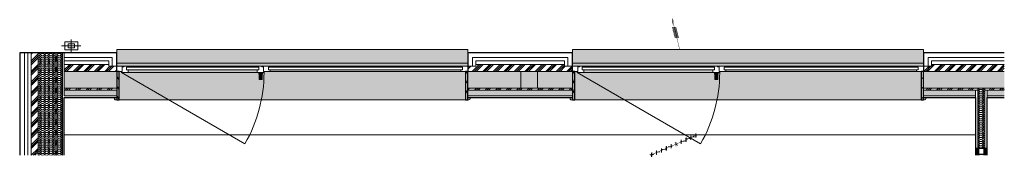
# Model space of a CAD drawing. Header units: millimetres. Extents: x -12058 to 27822, y -31696 to 12129.
# Tile 11 of 11: x 8009 to 16429, y 10968 to 12129. Entities that reach past the tile are written whole.
import ezdxf

# ---------------------------------------------------------------- set-up
doc = ezdxf.new("R2010")
doc.units = ezdxf.units.MM
doc.linetypes.add('A-pointilles', pattern=[0.53, 0, -0.53])
for name, color, linetype, lineweight in [('A-DETL-GENF', 92, 'Continuous', 13), ('A-FLOR', 192, 'Continuous', 13), ('A-GENM', 13, 'Continuous', 13), ('A-GLAZ', 151, 'Continuous', 13), ('A-GLAZ-CURT', 52, 'Continuous', 13), ('A-GLAZ-CWMG', 51, 'Continuous', 13), ('A-WALL', 113, 'Continuous', 13), ('A-WALL-PATT', 111, 'Continuous', 13), ('C-TOPO-MAJR', 7, 'A-pointilles', 100), ('I-WALL', 2, 'Continuous', 13), ('S-BEAM', 12, 'Continuous', 13)]:
    doc.layers.add(name, color=color, linetype=linetype, lineweight=lineweight)
pattern_1 = [(45, (6061.836, 13755.445), (-44.90128, 44.90128), []), (45, (6077.71, 13755.445), (0, 89.80256), []), (45, (6045.96, 13755.445), (0, 89.80256), [])]
pattern_2 = [(315, (8008.804, 5854.962), (71.12009, -35.55969), [6.286, -44.003]), (315, (8039.92, 5841.627), (71.12009, -35.55969), [6.286, -44.003]), (315, (8008.804, 5837.181), (71.12009, -35.55969), [6.286, -44.003]), (315, (8039.92, 5823.847), (71.12009, -35.55969), [6.286, -44.003]), (341.565, (8013.25, 5850.517), (142.240166, -35.560256), [14.056, -98.394]), (341.565, (8026.584, 5846.072), (142.240166, -35.560256), [14.056, -98.394]), (341.565, (8013.249, 5832.736), (142.240166, -35.560256), [14.056, -98.394]), (341.565, (8026.584, 5828.292), (142.240166, -35.560256), [14.056, -98.394]), (45, (8039.92, 5850.517), (-71.12009, -35.55969), [6.286, -44.003]), (45, (8008.804, 5837.181), (-71.12009, -35.55969), [6.286, -44.003]), (45, (8039.92, 5832.736), (-71.12009, -35.55969), [6.286, -44.003]), (45, (8008.804, 5819.402), (-71.12009, -35.55969), [6.286, -44.003]), (18.435, (8026.584, 5846.072), (-142.240166, -35.560256), [14.056, -98.394]), (18.435, (8013.249, 5841.626), (-142.240166, -35.560256), [14.056, -98.394]), (18.435, (8026.584, 5828.292), (-142.240166, -35.560256), [14.056, -98.394]), (18.435, (8013.249, 5823.847), (-142.240166, -35.560256), [14.056, -98.394])]
pattern_3 = [(225, (21556.399, 11843.976), (-35.559693, -71.120093), [6.286, -44.003]), (225, (21543.064, 11812.86), (-35.559693, -71.120093), [6.286, -44.003]), (225, (21538.62, 11843.976), (-35.559693, -71.120093), [6.286, -44.003]), (225, (21525.284, 11812.86), (-35.559693, -71.120093), [6.286, -44.003]), (251.565, (21551.954, 11839.531), (-35.560256, -142.240166), [14.056, -98.394]), (251.565, (21547.51, 11826.195), (-35.560256, -142.240166), [14.056, -98.394]), (251.565, (21534.174, 11839.531), (-35.560256, -142.240166), [14.056, -98.394]), (251.565, (21529.729, 11826.195), (-35.560256, -142.240166), [14.056, -98.394]), (315, (21551.955, 11812.86), (-35.559693, 71.120093), [6.286, -44.003]), (315, (21538.62, 11843.976), (-35.559693, 71.120093), [6.286, -44.003]), (315, (21534.174, 11812.86), (-35.559693, 71.120093), [6.286, -44.003]), (315, (21520.84, 11843.976), (-35.559693, 71.120093), [6.286, -44.003]), (288.435, (21547.51, 11826.195), (-35.560256, 142.240166), [14.056, -98.394]), (288.435, (21543.064, 11839.531), (-35.560256, 142.240166), [14.056, -98.394]), (288.435, (21529.729, 11826.195), (-35.560256, 142.240166), [14.056, -98.394]), (288.435, (21525.285, 11839.531), (-35.560256, 142.240166), [14.056, -98.394])]
pattern_4 = [(108.435, (6083.494, 13755.445), (-83.300234, 166.599464), [31.61, -231.808]), (139.399, (6073.498, 13785.433), (-499.801999, 416.497509), [15.36, -752.629]), (136.848, (6145.1362, 13795.429), (-1249.5079147, 1166.1916937), [36.538, -1790.374]), (109.983, (6118.48, 13820.419), (-249.898974, 666.400463), [19.5, -955.502]), (90, (6111.82, 13755.445), (-83.3, 83.3), [16.66, -66.64]), (118.443, (6111.8162, 13772.105), (583.101252, -1082.8993552), [45.473, -2228.174]), (84.289, (6090.158, 13812.089), (-83.305658, -749.6993335), [16.743, -820.412]), (129.806, (6091.824, 13828.749), (333.203093, -416.496739), [13.012, -637.582])]

# ---------------------------------------------------------------- blocks, each defined once
blk = doc.blocks.new('Family - IfcBeam - POTEAU-252556-00_RDC_50e Copie 1 - Repère 2')
at = {"layer": 'S-BEAM', "color": 250, "lineweight": 18}
for p, q in [((31312.1, 49435.7), (31221.4, 49435.7)), ((31221.4, 49435.7), (31221.4, 49381.3)), ((31366.4, 49435.7), (31312.1, 49435.7)), ((31366.4, 49345), (31366.4, 49435.7)), ((31221.4, 49381.3), (31221.4, 49290.7)), ((31366.4, 49290.7), (31366.4, 49345)), ((31221.4, 49290.7), (31275.8, 49290.7)), ((31275.8, 49290.7), (31366.4, 49290.7))]:
    blk.add_line(p, q, dxfattribs=at)
blk = doc.blocks.new('GROUPE SCOLAIRE ST JULIEN - PRO - Ind A_importrevit_ifc-4-00_RDC_50e Copie 1 - Repère 2')
at = {"layer": 'S-BEAM', "color": 250, "lineweight": 18, "rotation": 0.0001649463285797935}
blk.add_blockref('Family - IfcBeam - POTEAU-252556-00_RDC_50e Copie 1 - Repère 2', (-31579, -37749.8), dxfattribs=at)
blk = doc.blocks.new('Panneau système - Vitré-8417761-00_RDC_50e Copie 1 - Repère 2')
at = {"layer": 'A-GLAZ-CURT', "color": 30}
for p, q in [((878.3, 20), (868, 20)), ((878.3, -20), (878.3, 20)), ((868, -20), (878.3, -20))]:
    blk.add_line(p, q, dxfattribs=at)
blk = doc.blocks.new('Meneau rectangulaire - 50 x 50mm-8077855-00_RDC_50e Copie 1 - Repère 2')
at = {"layer": 'A-GLAZ-CWMG', "color": 20, "lineweight": 25}
for p, q in [((-50, 25), (0, 25)), ((-50, -25), (-50, 25)), ((0, 25), (0, -25)), ((0, -25), (-50, -25))]:
    blk.add_line(p, q, dxfattribs=at)
blk = doc.blocks.new('Meneau rectangulaire - 50 x 50mm-8417760-00_RDC_50e Copie 1 - Repère 2')
at = {"layer": 'A-GLAZ-CWMG'}
h = blk.add_hatch(color=30, dxfattribs=at)
h.paths.add_polyline_path([(3606.6, 10967.6), (3606.6, 10978), (3601.6, 10978), (3601.6, 10967.6)])
h.paths.add_polyline_path([(3561.6, 10967.6), (3561.6, 10978), (3556.6, 10978), (3556.6, 10967.6)])
at = {"layer": 'A-GLAZ-CWMG', "color": 30}
for p, q in [((3556.6, 10978), (3556.6, 10967.6)), ((3606.6, 10978), (3606.6, 10967.6))]:
    blk.add_line(p, q, dxfattribs=at)
blk = doc.blocks.new('Menuiserie Alu - 1V _ 1fixe - 300x180cm - Bavettes Alu-8180667-00_RDC_50e Copie 1 - Repère 2')
at = {"layer": 'A-GLAZ'}
h = blk.add_hatch(color=30, dxfattribs=at)
h.paths.add_polyline_path([(-1481, 210.5), (-1481, -32.5), (241.5, -32.5), (241.5, -23.5), (254.1, -23.5), (254.1, -7.5), (257.5, -7.5), (257.5, 35.5), (282.6, 35.5), (282.6, -7.5), (285.9, -7.5), (285.9, -23.5), (1461, -23.5), (1461, -32.5), (1481, -32.5), (1481, 210.5), (-1093.1, 210.5)])
h.paths.add_polyline_path([(-1500, 210.5), (-1510, 210.5), (-1512.6, 210.2), (-1515, 209.2), (-1517.1, 207.6), (-1518.7, 205.5), (-1519.7, 203.1), (-1520, 200.5), (-1520, 190.5), (-1500, 190.5), (-1500, 210.4)])
h.paths.add_polyline_path([(1500, 210.5), (1500, 190.5), (1520, 190.5), (1520, 200.5), (1519.7, 203.1), (1518.7, 205.5), (1517.1, 207.6), (1515, 209.2), (1512.6, 210.2), (1510, 210.5)])
for points in [[(257.7, 35.5), (257.4, 35.5), (257.5, -7.5), (282.5, -7.5), (282.6, 35.5), (282, 35.4), (281.4, 34.4), (280.9, 33), (280.6, 31.5), (279.4, 22), (277.8, 12.6), (276.7, 7.9), (275.4, 3.4), (272.9, -1.7), (269.9, -4), (266.8, -1.4), (264.6, 3.5), (263.3, 8), (261.3, 17.3), (260, 26.7), (259, 33.6), (258, 35.4)], [(280.7, 35.5), (258, 35.4), (258.6, 34.4), (259.2, 32.6), (259.4, 31.5), (280.6, 31.5), (281, 33.6), (282, 35.4), (282.3, 35.5)], [(280.6, 31.5), (259.4, 31.5), (260.6, 22), (262.2, 12.6), (263.6, 7), (264.6, 3.4), (266.9, -1.5), (269.9, -4), (273.2, -1.4), (275.4, 3.5), (276.7, 8), (278.7, 17.3), (280, 26.7)], [(-1455, -77.5), (-1500, -77.5), (-1500, -99.7), (1500, -99.7), (1500, -77.5), (-1441, -77.5)], [(143.3, -32.5), (-1441, -32.5), (-1441, -44.5), (188.5, -44.5), (188.5, -32.5)], [(-1367.9, -68.5), (-1441, -68.5), (-1441, -77.5), (188.5, -77.5), (188.5, -68.5), (-1093.1, -68.5)], [(270, -7.5), (254.1, -7.5), (254.1, -23.5), (270, -23.5), (270, -21.6)], [(270, -7.5), (270, -23.5), (285.9, -23.5), (285.9, -7.5), (272.6, -7.5)], [(1105.1, -23.5), (299.5, -23.5), (299.5, -44.5), (1403, -44.5), (1403, -23.5), (1379.8, -23.5)], [(555.5, -68.5), (299.5, -68.5), (299.5, -77.5), (1403, -77.5), (1403, -68.5), (1105.1, -68.5)], [(1500, -99.7), (-1500, -99.7), (-1500, -101.9), (1500, -101.9), (1500, -100.3)]]:
    blk.add_hatch(color=30, dxfattribs=at).paths.add_polyline_path(points)
at = {"layer": 'A-DETL-GENF', "color": 30}
blk.add_line((1461, -23.5), (404.9, 586.3), dxfattribs=at)
blk.add_arc((1461, -23.5), 1219.5, 150, 180, dxfattribs=at)
at = {"layer": 'A-GLAZ', "color": 30}
for p, q in [((-1520, 200.5), (-1520, 190.5)), ((-1500, 210.5), (-1510, 210.5)), ((1481, 210.5), (-1481, 210.5)), ((1510, 210.5), (1500, 210.5)), ((1520, 190.5), (1520, 200.5)), ((257.4, 35.5), (257.4, -7.5)), ((257.4, 35.5), (257.7, 35.5)), ((282.3, 35.5), (257.7, 35.5)), ((282.3, 35.5), (282.6, 35.5)), ((282.6, -7.5), (282.6, 35.5)), ((-1500, -77.5), (-1500, -76.5)), ((-1441, -77.5), (-1500, -77.5)), ((-1481, -32.5), (-1441, -32.5)), ((-1455, -68.5), (-1455, -44.5)), ((-1455, -44.5), (202.5, -44.5)), ((-1455, -44.5), (-1455, -68.5)), ((-1441, -44.5), (-1455, -44.5)), ((202.5, -68.5), (-1455, -68.5)), ((-1455, -68.5), (-1441, -68.5)), ((-1441, -32.5), (188.5, -32.5)), ((-1441, -32.5), (-1441, -44.5)), ((-1441, -68.5), (-1441, -77.5)), ((188.5, -77.5), (-1441, -77.5)), ((188.5, -32.5), (247.5, -32.5)), ((188.5, -44.5), (188.5, -32.5)), ((202.5, -44.5), (188.5, -44.5)), ((188.5, -68.5), (202.5, -68.5)), ((188.5, -77.5), (188.5, -68.5)), ((261.5, -77.5), (188.5, -77.5)), ((202.5, -44.5), (202.5, -68.5)), ((202.5, -68.5), (202.5, -44.5)), ((241.5, -23.5), (299.5, -23.5)), ((241.5, -32.5), (241.5, -23.5)), ((247.5, -32.5), (241.5, -32.5)), ((247.5, -32.5), (247.5, -72.5)), ((247.5, -72.5), (247.5, -32.5)), ((247.5, -72.5), (261.5, -72.5)), ((261.5, -72.5), (247.5, -72.5)), ((254, -7.5), (254, -23.5)), ((261.5, -72.5), (261.5, -77.5)), ((261.5, -77.5), (261.5, -72.5)), ((299.5, -77.5), (261.5, -77.5)), ((285.5, -68.5), (285.5, -44.5)), ((285.5, -44.5), (1417, -44.5)), ((285.5, -44.5), (285.5, -68.5)), ((299.5, -44.5), (285.5, -44.5)), ((1417, -68.5), (285.5, -68.5)), ((285.5, -68.5), (299.5, -68.5)), ((286, -23.5), (286, -7.5)), ((299.5, -23.5), (1403, -23.5)), ((299.5, -23.5), (299.5, -44.5)), ((299.5, -68.5), (299.5, -77.5)), ((1403, -77.5), (299.5, -77.5)), ((1403, -23.5), (1461, -23.5)), ((1403, -44.5), (1403, -23.5)), ((1417, -44.5), (1403, -44.5)), ((1403, -68.5), (1417, -68.5)), ((1403, -77.5), (1403, -68.5)), ((1441, -77.5), (1403, -77.5)), ((1417, -44.5), (1417, -68.5)), ((1417, -68.5), (1417, -44.5)), ((1441, -72.5), (1455, -72.5)), ((1441, -77.5), (1441, -72.5)), ((1441, -72.5), (1441, -77.5)), ((1455, -72.5), (1441, -72.5)), ((1500, -77.5), (1441, -77.5)), ((1455, -32.5), (1481, -32.5)), ((1455, -72.5), (1455, -32.5)), ((1455, -32.5), (1455, -72.5)), ((1461, -32.5), (1455, -32.5)), ((1461, -23.5), (1461, -32.5)), ((1500, -76.5), (1500, -77.5)), ((-1500, -101.9), (1500, -101.9))]:
    blk.add_line(p, q, dxfattribs=at)
at = {"layer": 'A-GLAZ', "color": 30, "flags": 128}
for points in [[(254.1, -7.5), (254.5, -7.5), (255.3, -7.5), (256.6, -7.5), (258.2, -7.5), (260.2, -7.5), (262.4, -7.5), (264.8, -7.5), (267.4, -7.5), (270, -7.5)], [(270, -7.5), (272.6, -7.5), (275.2, -7.5), (277.6, -7.5), (279.8, -7.5), (281.8, -7.5), (283.4, -7.5), (284.7, -7.5), (285.5, -7.5), (285.9, -7.5)]]:
    blk.add_lwpolyline(points, dxfattribs=at)
at = {"layer": 'A-GLAZ', "color": 30}
for centre, start, end in [((-1510, 200.5), 90, 180), ((1510, 200.5), 360, 90)]:
    blk.add_arc(centre, 10, start, end, dxfattribs=at)
for points, knots in [([(257.7, 35.5), (257.8, 35.5), (257.9, 35.4), (258.1, 35.2), (258.3, 35), (258.4, 34.8), (258.5, 34.7), (258.5, 34.5), (258.6, 34.4), (258.7, 34.2), (258.8, 34), (258.9, 33.8), (259, 33.6), (259, 33.3), (259.1, 33), (259.3, 32.4), (259.4, 31.8), (259.4, 31.5)], [0, 0, 0, 0, 0.166667, 0.25, 0.333333, 0.375, 0.416667, 0.458333, 0.5, 0.541667, 0.583333, 0.625, 0.666667, 0.708333, 0.75, 0.833333, 1, 1, 1, 1]), ([(259.4, 31.5), (259.7, 28.3), (260.2, 24.4), (260.9, 19.7), (261.3, 17.3), (261.7, 15.4), (262, 13.8), (262.2, 12.7), (262.4, 11.5), (262.8, 9.9), (263.2, 8), (263.6, 6), (264.1, 4.7), (264.4, 4), (264.6, 3.5), (264.9, 3), (265.2, 2.2), (265.7, 1.2), (266.4, -0.1), (267.3, -1.7), (268.3, -3.1), (269.1, -3.7), (269.6, -3.9), (269.9, -4), (270.3, -3.9), (270.7, -3.7), (271.6, -3.1), (272.6, -1.7), (273.5, -0.1), (274.2, 1.1), (274.7, 2.1), (275.1, 2.9), (275.4, 3.4), (275.6, 4), (275.9, 4.7), (276.3, 6), (276.8, 7.9), (277.2, 9.9), (277.5, 11.3), (277.7, 12), (277.8, 12.6), (277.9, 13.2), (278.1, 14), (278.3, 15.4), (278.7, 17.3), (279.1, 19.7), (279.5, 22.8), (280.1, 26.7), (280.4, 29.9), (280.6, 31.5)], [0, 0, 0, 0, 0.125, 0.15625, 0.1875, 0.21875, 0.234375, 0.25, 0.265625, 0.28125, 0.3125, 0.34375, 0.359375, 0.367188, 0.375, 0.382812, 0.390625, 0.40625, 0.421875, 0.4375, 0.46875, 0.484375, 0.492188, 0.5, 0.507812, 0.515625, 0.53125, 0.5625, 0.578125, 0.59375, 0.609375, 0.617188, 0.625, 0.632812, 0.640625, 0.65625, 0.6875, 0.71875, 0.734375, 0.742188, 0.75, 0.757812, 0.765625, 0.78125, 0.8125, 0.84375, 0.875, 0.9375, 1, 1, 1, 1]), ([(280.6, 31.5), (280.6, 31.8), (280.7, 32.4), (280.9, 33), (281, 33.3), (281, 33.6), (281.1, 33.8), (281.2, 34), (281.3, 34.2), (281.4, 34.4), (281.5, 34.5), (281.6, 34.8), (281.7, 35), (281.9, 35.2), (282.1, 35.4), (282.2, 35.5), (282.3, 35.5)], [0, 0, 0, 0, 0.166667, 0.25, 0.291667, 0.333333, 0.375, 0.416667, 0.458333, 0.5, 0.541667, 0.583333, 0.666667, 0.75, 0.833333, 1, 1, 1, 1])]:
    blk.add_open_spline(points, degree=3, knots=knots, dxfattribs=at)
blk = doc.blocks.new('Descente EP avec décalage haut _hôte mur_ - Descente Rectangle 70x110mm-8024579-00_RDC_50e Copie 1 - Repère 2')
at = {"layer": 'A-DETL-GENF', "color": 30}
for p, q in [((70, 216.5), (70, 286.5)), ((70, 286.5), (180, 286.5)), ((97.5, 234), (97.5, 269)), ((97.5, 269), (152.5, 269)), ((125, 304), (125, 199)), ((152.5, 269), (152.5, 234)), ((180, 286.5), (180, 216.5)), ((42.5, 251.5), (207.5, 251.5)), ((180, 216.5), (70, 216.5)), ((152.5, 234), (97.5, 234))]:
    blk.add_line(p, q, dxfattribs=at)
at = {"layer": 'A-GENM', "color": 30}
for p, q in [((180, 286.5), (70, 286.5)), ((70, 286.5), (70, 216.5)), ((180, 216.5), (180, 286.5)), ((70, 216.5), (180, 216.5))]:
    blk.add_line(p, q, dxfattribs=at)
blk = doc.blocks.new('Bavette Aluminium - Bavelle Aluminium-7958654-00_RDC_50e Copie 1 - Repère 2')
at = {"layer": 'A-GLAZ'}
blk.add_hatch(color=30, dxfattribs=at).paths.add_polyline_path([(280.7, -24.4), (-1500, -24.4), (-1500, -142), (1500, -142), (1500, -24.4), (555.5, -24.4)])
at = {"layer": 'A-GLAZ', "color": 30}
for p, q in [((-1500, -142), (-1500, -113)), ((1500, -142), (-1500, -142)), ((1500, -113), (1500, -142))]:
    blk.add_line(p, q, dxfattribs=at)

msp = doc.modelspace()

# ---------------------------------------------------------------- hatches: boundary and pattern name
at = {"layer": 'A-WALL'}
h = msp.add_hatch(color=30, dxfattribs=at)
h.paths.add_polyline_path([(11841.3, 11730), (11841.3, 11731), (11839.8, 11731), (11839.8, 11730)])
h.paths.add_polyline_path([(8838.3, 11730), (8839.8, 11730), (8839.8, 11731), (8838.3, 11731)])
h = msp.add_hatch(color=30, dxfattribs=at)
h.paths.add_polyline_path([(15737.9, 11730), (15737.9, 11731), (15736.4, 11731), (15736.4, 11730)])
h.paths.add_polyline_path([(12734.9, 11730), (12736.4, 11730), (12736.4, 11731), (12734.9, 11731)])
at = {"layer": 'A-WALL-PATT'}
h = msp.add_hatch(dxfattribs=at)
h.set_pattern_fill('FP_18', color=30, style=0, pattern_type=2)
h.set_pattern_definition(pattern_1)
h.paths.add_polyline_path([(8166.8, 10967.6), (8166.8, 11844), (8106.8, 11844), (8106.8, 10967.6), (8161.6, 10967.6)])
h = msp.add_hatch(dxfattribs=at)
h.set_pattern_fill('FP_19', color=30, angle=45, style=0, pattern_type=2)
h.set_pattern_definition(pattern_2)
h.paths.add_polyline_path([(8179.5, 10967.6), (8311.8, 10967.6), (8311.8, 11844), (8166.8, 11844), (8166.8, 10967.6)])
h = msp.add_hatch(dxfattribs=at)
h.set_pattern_fill('FP_18', color=30, style=0, pattern_type=2)
h.set_pattern_definition(pattern_1)
h.paths.add_polyline_path([(8325.5, 10967.6), (8326.8, 10967.6), (8326.8, 11844), (8311.8, 11844), (8311.8, 10967.6)])
h = msp.add_hatch(dxfattribs=at)
h.set_pattern_fill('FP_19', color=30, angle=45, style=0, pattern_type=2)
h.set_pattern_definition(pattern_2)
h.paths.add_polyline_path([(8326.8, 10967.6), (8374.8, 10967.6), (8374.8, 11844), (8326.8, 11844), (8326.8, 11257.9)])
h = msp.add_hatch(dxfattribs=at)
h.set_pattern_fill('FP_18', color=30, style=0, pattern_type=2)
h.set_pattern_definition(pattern_1)
h.paths.add_polyline_path([(12736.4, 11686), (12736.4, 11730), (12734.9, 11730), (12734.9, 11731), (12667.4, 11731), (12667.4, 11746), (11908.8, 11746), (11908.8, 11731), (11841.3, 11731), (11841.3, 11730), (11839.8, 11730), (11839.8, 11686), (12581.8, 11686)])
h.paths.add_polyline_path([(8839.8, 11686), (8839.8, 11730), (8838.3, 11730), (8838.3, 11731), (8770.8, 11731), (8770.8, 11746), (8389.8, 11746), (8389.8, 11686), (8735, 11686)])
h.paths.add_polyline_path([(16428.7, 11686), (16428.7, 11746), (15805.4, 11746), (15805.4, 11731), (15737.9, 11731), (15737.9, 11730), (15736.4, 11730), (15736.4, 11686), (15879.1, 11686)])
h = msp.add_hatch(dxfattribs=at)
h.set_pattern_fill('FP_20', color=30, angle=-315, style=0, pattern_type=2)
h.set_pattern_definition(pattern_3)
h.paths.add_polyline_path([(16201.4, 11541), (16428.7, 11541), (16428.7, 11686), (15736.4, 11686), (15736.4, 11541), (16153.9, 11541)])
h.paths.add_polyline_path([(12581.8, 11541), (12736.4, 11541), (12736.4, 11686), (11839.8, 11686), (11839.8, 11541), (12032.3, 11541)])
h.paths.add_polyline_path([(8460.2, 11541), (8839.8, 11541), (8839.8, 11686), (8389.8, 11686), (8389.8, 11541)])
h = msp.add_hatch(dxfattribs=at)
h.set_pattern_fill('FP_21', color=30, style=0, pattern_type=2)
h.set_pattern_definition(pattern_4)
h.paths.add_polyline_path([(8858.8, 11443), (8858.8, 11686), (8839.8, 11686), (8839.8, 11443)])
h = msp.add_hatch(dxfattribs=at)
h.set_pattern_fill('FP_21', color=30, style=0, pattern_type=2)
h.set_pattern_definition(pattern_4)
h.paths.add_polyline_path([(11839.8, 11443), (11839.8, 11686), (11820.8, 11686), (11820.8, 11443)])
h = msp.add_hatch(dxfattribs=at)
h.set_pattern_fill('FP_21', color=30, style=0, pattern_type=2)
h.set_pattern_definition(pattern_4)
h.paths.add_polyline_path([(12755.4, 11443), (12755.4, 11686), (12736.4, 11686), (12736.4, 11443)])
h = msp.add_hatch(dxfattribs=at)
h.set_pattern_fill('FP_21', color=30, style=0, pattern_type=2)
h.set_pattern_definition(pattern_4)
h.paths.add_polyline_path([(15736.4, 11443), (15736.4, 11686), (15717.4, 11686), (15717.4, 11443)])
h = msp.add_hatch(dxfattribs=at)
h.set_pattern_fill('FP_18', color=30, style=0, pattern_type=2)
h.set_pattern_definition(pattern_1)
h.paths.add_polyline_path([(16183.4, 11526), (16201.4, 11526), (16201.4, 11541), (15736.4, 11541), (15736.4, 11526), (16153.9, 11526)])
h.paths.add_polyline_path([(16428.7, 11526), (16428.7, 11541), (16263.4, 11541), (16263.4, 11526), (16291.3, 11526)])
h.paths.add_polyline_path([(12736.4, 11526), (12736.4, 11541), (11839.8, 11541), (11839.8, 11526), (12581.8, 11526)])
h.paths.add_polyline_path([(8460.2, 11526), (8839.8, 11526), (8839.8, 11541), (8389.8, 11541), (8389.8, 11526)])
h = msp.add_hatch(dxfattribs=at)
h.set_pattern_fill('FP_17', color=30, angle=45, style=0, pattern_type=2)
h.set_pattern_definition([(135, (16281.433, 9707.426), (-71.1201, 35.5597), [6.286, -44.003]), (135, (16250.318, 9720.76), (-71.1201, 35.5597), [6.286, -44.003]), (135, (16281.433, 9725.205), (-71.1201, 35.5597), [6.286, -44.003]), (135, (16250.318, 9738.54), (-71.1201, 35.5597), [6.286, -44.003]), (161.565, (16276.988, 9711.87), (-142.240166, 35.560256), [14.056, -98.394]), (161.565, (16263.654, 9716.315), (-142.240166, 35.560256), [14.056, -98.394]), (161.565, (16276.988, 9729.65), (-142.240166, 35.560256), [14.056, -98.394]), (161.565, (16263.653, 9734.096), (-142.240166, 35.560256), [14.056, -98.394]), (225, (16250.318, 9711.87), (71.1201, 35.5597), [6.286, -44.003]), (225, (16281.433, 9725.205), (71.1201, 35.5597), [6.286, -44.003]), (225, (16250.318, 9729.65), (71.1201, 35.5597), [6.286, -44.003]), (225, (16281.433, 9742.986), (71.1201, 35.5597), [6.286, -44.003]), (198.435, (16263.654, 9716.315), (142.240166, 35.560256), [14.056, -98.394]), (198.435, (16276.988, 9720.76), (142.240166, 35.560256), [14.056, -98.394]), (198.435, (16263.653, 9734.096), (142.240166, 35.560256), [14.056, -98.394]), (198.435, (16276.988, 9738.541), (142.240166, 35.560256), [14.056, -98.394])])
h.paths.add_polyline_path([(16263.4, 11028), (16263.4, 11541), (16201.4, 11541), (16201.4, 11028)])
h = msp.add_hatch(dxfattribs=at)
h.set_pattern_fill('FP_20', color=30, angle=-315, style=0, pattern_type=2)
h.set_pattern_definition(pattern_3)
h.paths.add_polyline_path([(16291.3, 11478), (16428.7, 11478), (16428.7, 11526), (16281.4, 11526), (16281.4, 11478)])
h.paths.add_polyline_path([(16183.4, 11478), (16183.4, 11526), (15736.4, 11526), (15736.4, 11478), (16153.9, 11478)])
h.paths.add_polyline_path([(12032.3, 11478), (12736.4, 11478), (12736.4, 11526), (11839.8, 11526), (11839.8, 11478)])
h.paths.add_polyline_path([(8839.8, 11478), (8839.8, 11526), (8389.8, 11526), (8389.8, 11478), (8735, 11478)])
at = {"layer": 'I-WALL'}
h = msp.add_hatch(color=30, dxfattribs=at)
h.paths.add_polyline_path([(16183.4, 10967.6), (16207.4, 10967.6), (16207.4, 11028), (16183.4, 11028)])
h.paths.add_polyline_path([(16257.4, 10967.6), (16281.4, 10967.6), (16281.4, 11028), (16257.4, 11028), (16257.4, 10978)])

# ---------------------------------------------------------------- linework, layer by layer
at = {"layer": 'A-FLOR', "color": 30}
msp.add_line((8389.8, 11143), (16183.4, 11143), dxfattribs=at)
at = {"layer": 'A-WALL', "color": 20, "lineweight": 25}
for p, q in [((8008.8, 11844), (8008.8, 10967.6)), ((8839.8, 11844), (8008.8, 11844)), ((8839.8, 11731), (8839.8, 11844)), ((12736.4, 11844), (11839.8, 11844)), ((11839.8, 11844), (11839.8, 11731)), ((12736.4, 11731), (12736.4, 11844)), ((16428.7, 11844), (15736.4, 11844)), ((15736.4, 11844), (15736.4, 11731)), ((8838.3, 11730), (8838.3, 11731)), ((8838.3, 11731), (8839.8, 11731)), ((8839.8, 11730), (8838.3, 11730)), ((8839.8, 11686), (8839.8, 11730)), ((11839.8, 11731), (11841.3, 11731)), ((11841.3, 11730), (11839.8, 11730)), ((11839.8, 11730), (11839.8, 11686)), ((11841.3, 11731), (11841.3, 11730)), ((12734.9, 11730), (12734.9, 11731)), ((12734.9, 11731), (12736.4, 11731)), ((12736.4, 11730), (12734.9, 11730)), ((12736.4, 11686), (12736.4, 11730)), ((15736.4, 11731), (15737.9, 11731)), ((15737.9, 11730), (15736.4, 11730)), ((15736.4, 11730), (15736.4, 11686)), ((15737.9, 11731), (15737.9, 11730)), ((8389.8, 10967.6), (8389.8, 11463)), ((8389.8, 11463), (8839.8, 11463)), ((11839.8, 11463), (12736.4, 11463)), ((15736.4, 11463), (16183.4, 11463)), ((16281.4, 11463), (16428.7, 11463))]:
    msp.add_line(p, q, dxfattribs=at)
at = {"layer": 'A-WALL', "color": 30}
for p, q in [((8048.8, 11844), (8048.8, 10967.6)), ((8077.8, 11844), (8077.8, 10967.6)), ((8106.8, 11844), (8106.8, 10967.6)), ((8166.8, 11844), (8166.8, 10967.6)), ((8311.8, 11844), (8311.8, 10967.6)), ((8326.8, 11844), (8326.8, 10967.6)), ((8374.8, 11844), (8374.8, 10967.6)), ((8389.8, 11478), (8389.8, 11844)), ((8799.8, 11804), (8389.8, 11804)), ((8799.8, 11731), (8799.8, 11804)), ((11879.8, 11804), (11879.8, 11731)), ((12696.4, 11804), (11879.8, 11804)), ((12696.4, 11731), (12696.4, 11804)), ((15776.4, 11804), (15776.4, 11731)), ((16428.7, 11804), (15776.4, 11804)), ((8770.8, 11775), (8389.8, 11775)), ((8770.8, 11746), (8389.8, 11746)), ((8770.8, 11731), (8770.8, 11775)), ((8770.8, 11731), (8838.3, 11731)), ((11841.3, 11731), (11908.8, 11731)), ((11908.8, 11775), (11908.8, 11731)), ((12667.4, 11775), (11908.8, 11775)), ((12667.4, 11746), (11908.8, 11746)), ((12667.4, 11731), (12667.4, 11775)), ((12667.4, 11731), (12734.9, 11731)), ((15737.9, 11731), (15805.4, 11731)), ((15805.4, 11775), (15805.4, 11731)), ((16428.7, 11775), (15805.4, 11775)), ((16428.7, 11746), (15805.4, 11746)), ((8839.8, 11686), (8389.8, 11686)), ((12736.4, 11686), (11839.8, 11686)), ((16428.7, 11686), (15736.4, 11686)), ((8389.8, 11541), (8839.8, 11541)), ((11839.8, 11541), (12736.4, 11541)), ((15736.4, 11541), (16428.7, 11541)), ((16201.4, 11028), (16201.4, 11541)), ((16263.4, 11028), (16263.4, 11541)), ((8389.8, 11526), (8839.8, 11526)), ((8389.8, 11478), (8839.8, 11478)), ((11839.8, 11526), (12736.4, 11526)), ((11839.8, 11478), (12736.4, 11478)), ((15736.4, 11526), (16201.4, 11526)), ((15736.4, 11478), (16183.4, 11478)), ((16183.4, 11526), (16183.4, 11463)), ((16263.4, 11526), (16428.7, 11526)), ((16281.4, 11526), (16281.4, 11463)), ((16281.4, 11478), (16428.7, 11478))]:
    msp.add_line(p, q, dxfattribs=at)
at = {"layer": 'C-TOPO-MAJR', "color": 40}
for p, q in [((13590.1, 12128.6), (13652.7, 11873)), ((13794, 11138.3), (13400.6, 10967.6)), ((13797.8, 11143), (13794, 11138.3))]:
    msp.add_line(p, q, dxfattribs=at)
at = {"layer": 'I-WALL', "color": 20, "lineweight": 25}
for p, q in [((8839.8, 11686), (8839.8, 11443)), ((8858.8, 11686), (8839.8, 11686)), ((8858.8, 11443), (8858.8, 11686)), ((11820.8, 11686), (11820.8, 11443)), ((11839.8, 11686), (11820.8, 11686)), ((11839.8, 11443), (11839.8, 11686)), ((12736.4, 11686), (12736.4, 11443)), ((12755.4, 11686), (12736.4, 11686)), ((12755.4, 11443), (12755.4, 11686)), ((15717.4, 11686), (15717.4, 11443)), ((15736.4, 11686), (15717.4, 11686)), ((15736.4, 11443), (15736.4, 11686)), ((16183.4, 11463), (16183.4, 11028)), ((16281.4, 11028), (16281.4, 11463)), ((8839.8, 11443), (8858.8, 11443)), ((11820.8, 11443), (11839.8, 11443)), ((12736.4, 11443), (12755.4, 11443)), ((15717.4, 11443), (15736.4, 11443)), ((16183.4, 11028), (16281.4, 11028))]:
    msp.add_line(p, q, dxfattribs=at)
at = {"layer": 'I-WALL', "color": 30}
for p, q in [((16183.4, 10967.6), (16183.4, 11028)), ((16281.4, 11028), (16281.4, 10967.6))]:
    msp.add_line(p, q, dxfattribs=at)

# ---------------------------------------------------------------- block references
at = {"color": 50, "lineweight": 5}
msp.add_blockref('GROUPE SCOLAIRE ST JULIEN - PRO - Ind A_importrevit_ifc-4-00_RDC_50e Copie 1 - Repère 2', (12650.8, 0), dxfattribs=at)
at = {"layer": 'A-GENM', "color": 30}
msp.add_blockref('Descente EP avec décalage haut _hôte mur_ - Descente Rectangle 70x110mm-8024579-00_RDC_50e Copie 1 - Repère 2', (8324.8, 11653.5), dxfattribs=at)
at = {"layer": 'A-GLAZ', "color": 30, "rotation": 180}
for name, p in [('Bavette Aluminium - Bavelle Aluminium-7958654-00_RDC_50e Copie 1 - Repère 2', (10339.8, 11731)), ('Bavette Aluminium - Bavelle Aluminium-7958654-00_RDC_50e Copie 1 - Repère 2', (14236.4, 11731)), ('Menuiserie Alu - 1V _ 1fixe - 300x180cm - Bavettes Alu-8180667-00_RDC_50e Copie 1 - Repère 2', (10339.8, 11653.5)), ('Menuiserie Alu - 1V _ 1fixe - 300x180cm - Bavettes Alu-8180667-00_RDC_50e Copie 1 - Repère 2', (14236.4, 11653.5))]:
    msp.add_blockref(name, p, dxfattribs=at)
at = {"layer": 'A-GLAZ-CURT', "color": 30, "rotation": 89.9999999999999}
msp.add_blockref('Panneau système - Vitré-8417761-00_RDC_50e Copie 1 - Repère 2', (16232.4, 10099.7), dxfattribs=at)
at = {"layer": 'A-GLAZ-CWMG', "color": 30, "extrusion": (0, 0, -1), "rotation": 90.0000000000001}
msp.add_blockref('Meneau rectangulaire - 50 x 50mm-8077855-00_RDC_50e Copie 1 - Repère 2', (-16232.4, 11028), dxfattribs=at)
at = {"layer": 'A-GLAZ-CWMG', "color": 30}
msp.add_blockref('Meneau rectangulaire - 50 x 50mm-8417760-00_RDC_50e Copie 1 - Repère 2', (12650.8, 0), dxfattribs=at)

doc.saveas('drawing.dxf')
